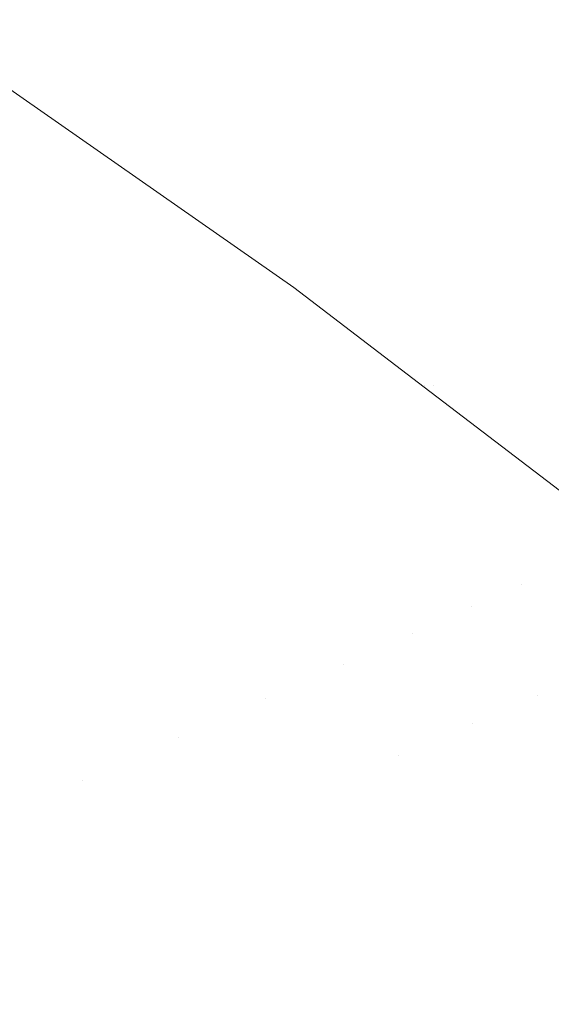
# Model space of a CAD drawing. Header units: centimetres. Extents: x -44.1 to 45.2, y 4.2 to 6.
# Tile 211 of 256: x -14.13784 to -14.13092, y 5.95416 to 5.96696. Entities that reach past the tile are written whole.
import ezdxf

# ---------------------------------------------------------------- set-up
doc = ezdxf.new("R2010")
doc.units = ezdxf.units.CM
doc.header["$LTSCALE"] = 2.54
doc.layers.add('Lucido design-1', color=7, linetype='Continuous')

# ---------------------------------------------------------------- blocks, each defined once
blk = doc.blocks.new('Gruppo-4-1')
at = {"color": 7, "linetype": 'Continuous', "lineweight": 9}
for points, invisible_edges in [([(-14.140872, 5.968081, -2276.718216), (-14.140562, 5.968081, -2276.714268), (-14.137645, 5.966143, -2276.714377), (-14.137951, 5.966143, -2276.718271)], 15), ([(-14.137136, 5.966143, -2276.710494), (-14.137645, 5.966143, -2276.714377), (-14.140562, 5.968081, -2276.714268), (-14.140046, 5.968081, -2276.710331)], 15), ([(-14.140046, 5.968081, -2276.710331), (-14.139326, 5.968081, -2276.706412), (-14.136425, 5.966143, -2276.706629), (-14.137136, 5.966143, -2276.710494)], 15), ([(-14.135516, 5.966143, -2276.702786), (-14.136425, 5.966143, -2276.706629), (-14.139326, 5.968081, -2276.706412), (-14.138403, 5.968081, -2276.702515)], 15), ([(-14.138403, 5.968081, -2276.702515), (-14.137281, 5.968081, -2276.698647), (-14.134409, 5.966143, -2276.698971), (-14.135516, 5.966143, -2276.702786)], 15), ([(-14.133109, 5.966143, -2276.69519), (-14.134409, 5.966143, -2276.698971), (-14.137281, 5.968081, -2276.698647), (-14.135963, 5.968081, -2276.694813)], 15), ([(-14.135963, 5.968081, -2276.694813), (-14.134452, 5.968081, -2276.691017), (-14.131618, 5.966143, -2276.691447), (-14.133109, 5.966143, -2276.69519)], 15), ([(-14.129943, 5.966143, -2276.687747), (-14.131618, 5.966143, -2276.691447), (-14.134452, 5.968081, -2276.691017), (-14.132752, 5.968081, -2276.687266)], 15), ([(-14.132752, 5.968081, -2276.687266), (-14.130869, 5.968081, -2276.683563), (-14.128085, 5.966143, -2276.684096), (-14.129943, 5.966143, -2276.687747)], 15), ([(45.04592, 5.967771, -2276.248442), (-43.918995, 5.967771, -2276.248442), (-43.918995, 5.964491, -2276.245566), (45.04592, 5.964491, -2276.245566)], 5), ([(-14.135264, 5.964175, -2276.923732), (-14.135311, 5.964152, -2276.925294), (-14.138114, 5.966111, -2276.925294), (-14.138068, 5.966135, -2276.923732)], 15), ([(-14.138068, 5.966135, -2276.923732), (-14.138065, 5.966125, -2276.92217), (-14.134273, 5.963478, -2276.92217), (-14.135264, 5.964175, -2276.923732)], 13), ([(-14.135147, 5.964183, -2276.718323), (-14.134273, 5.963478, -2276.72217), (-14.138065, 5.966125, -2276.72217), (-14.137951, 5.966143, -2276.718271)], 13), ([(-14.137951, 5.966143, -2276.718271), (-14.137645, 5.966143, -2276.714377), (-14.134845, 5.964183, -2276.714481), (-14.135147, 5.964183, -2276.718323)], 15), ([(-14.134343, 5.964183, -2276.710651), (-14.134845, 5.964183, -2276.714481), (-14.137645, 5.966143, -2276.714377), (-14.137136, 5.966143, -2276.710494)], 15), ([(-14.137136, 5.966143, -2276.710494), (-14.136425, 5.966143, -2276.706629), (-14.133642, 5.964183, -2276.706838), (-14.134343, 5.964183, -2276.710651)], 15), ([(-14.132745, 5.964183, -2276.703046), (-14.133642, 5.964183, -2276.706838), (-14.136425, 5.966143, -2276.706629), (-14.135516, 5.966143, -2276.702786)], 15), ([(-14.135516, 5.966143, -2276.702786), (-14.134409, 5.966143, -2276.698971), (-14.131653, 5.964183, -2276.699283), (-14.132745, 5.964183, -2276.703046)], 15), ([(-14.13037, 5.964183, -2276.695552), (-14.131653, 5.964183, -2276.699283), (-14.134409, 5.966143, -2276.698971), (-14.133109, 5.966143, -2276.69519)], 15), ([(-14.133109, 5.966143, -2276.69519), (-14.131618, 5.966143, -2276.691447), (-14.1289, 5.964183, -2276.691859), (-14.13037, 5.964183, -2276.695552)], 15), ([(-14.127246, 5.964183, -2276.688209), (-14.1289, 5.964183, -2276.691859), (-14.131618, 5.966143, -2276.691447), (-14.129943, 5.966143, -2276.687747)], 15), ([(-14.138437, 5.965942, -2276.929971), (-14.138299, 5.966014, -2276.928414), (-14.135499, 5.964058, -2276.928414), (-14.13564, 5.963988, -2276.929971)], 15), ([(-14.135389, 5.964113, -2276.926855), (-14.135499, 5.964058, -2276.928414), (-14.138299, 5.966014, -2276.928414), (-14.138191, 5.96607, -2276.926855)], 15), ([(-14.138191, 5.96607, -2276.926855), (-14.138114, 5.966111, -2276.925294), (-14.135311, 5.964152, -2276.925294), (-14.135389, 5.964113, -2276.926855)], 15), ([(-14.138065, 5.966125, -2276.72217), (-14.134273, 5.963478, -2276.72217), (-14.134273, 5.963478, -2276.92217), (-14.138065, 5.966125, -2276.92217)], 10), ([(-14.13564, 5.963988, -2276.929971), (-14.135813, 5.963903, -2276.931524), (-14.138605, 5.965854, -2276.931524), (-14.138437, 5.965942, -2276.929971)], 15), ([(-14.136016, 5.963802, -2276.933075), (-14.13625, 5.963685, -2276.934621), (-14.139033, 5.96563, -2276.934621), (-14.138804, 5.96575, -2276.933075)], 15), ([(-14.138804, 5.96575, -2276.933075), (-14.138605, 5.965854, -2276.931524), (-14.135813, 5.963903, -2276.931524), (-14.136016, 5.963802, -2276.933075)], 15), ([(-14.139292, 5.965494, -2276.936163), (-14.139033, 5.96563, -2276.934621), (-14.13625, 5.963685, -2276.934621), (-14.136515, 5.963554, -2276.936163)], 15), ([(-14.136515, 5.963554, -2276.936163), (-14.13681, 5.963407, -2276.9377), (-14.139581, 5.965343, -2276.9377), (-14.139292, 5.965494, -2276.936163)], 15), ([(-14.1399, 5.965176, -2276.939231), (-14.139581, 5.965343, -2276.9377), (-14.13681, 5.963407, -2276.9377), (-14.137136, 5.963245, -2276.939231)], 15), ([(-14.137136, 5.963245, -2276.939231), (-14.137492, 5.963068, -2276.940757), (-14.140248, 5.964994, -2276.940757), (-14.1399, 5.965176, -2276.939231)], 15), ([(-14.140625, 5.964796, -2276.942275), (-14.140248, 5.964994, -2276.940757), (-14.137492, 5.963068, -2276.940757), (-14.137877, 5.962877, -2276.942275)], 15), ([(45.04592, 5.964491, -2276.245566), (-43.918995, 5.964491, -2276.245566), (-43.918995, 5.961088, -2276.242835), (45.04592, 5.961088, -2276.242835)], 5), ([(-14.132705, 5.962137, -2276.926855), (-14.132817, 5.962084, -2276.928414), (-14.135499, 5.964058, -2276.928414), (-14.135389, 5.964113, -2276.926855)], 15), ([(-14.135389, 5.964113, -2276.926855), (-14.135311, 5.964152, -2276.925294), (-14.132625, 5.962175, -2276.925294), (-14.132705, 5.962137, -2276.926855)], 15), ([(-14.132577, 5.962198, -2276.923732), (-14.132625, 5.962175, -2276.925294), (-14.135311, 5.964152, -2276.925294), (-14.135264, 5.964175, -2276.923732)], 15), ([(-14.132577, 5.962198, -2276.923732), (-14.135264, 5.964175, -2276.923732), (-14.134273, 5.963478, -2276.92217)], 11), ([(-14.135147, 5.964183, -2276.718323), (-14.134845, 5.964183, -2276.714481), (-14.132163, 5.962205, -2276.714581), (-14.132461, 5.962205, -2276.718373)], 15), ([(-14.134273, 5.963478, -2276.72217), (-14.135147, 5.964183, -2276.718323), (-14.132461, 5.962205, -2276.718373)], 11), ([(-14.131668, 5.962205, -2276.710801), (-14.132163, 5.962205, -2276.714581), (-14.134845, 5.964183, -2276.714481), (-14.134343, 5.964183, -2276.710651)], 15), ([(-14.134343, 5.964183, -2276.710651), (-14.133642, 5.964183, -2276.706838), (-14.130976, 5.962205, -2276.707037), (-14.131668, 5.962205, -2276.710801)], 15), ([(-14.13009, 5.962205, -2276.703295), (-14.130976, 5.962205, -2276.707037), (-14.133642, 5.964183, -2276.706838), (-14.132745, 5.964183, -2276.703046)], 15), ([(-14.132745, 5.964183, -2276.703046), (-14.131653, 5.964183, -2276.699283), (-14.129012, 5.962205, -2276.699581), (-14.13009, 5.962205, -2276.703295)], 15), ([(-14.127746, 5.962205, -2276.695899), (-14.129012, 5.962205, -2276.699581), (-14.131653, 5.964183, -2276.699283), (-14.13037, 5.964183, -2276.695552)], 15), ([(-14.132961, 5.962016, -2276.929971), (-14.133137, 5.961933, -2276.931524), (-14.135813, 5.963903, -2276.931524), (-14.13564, 5.963988, -2276.929971)], 15), ([(-14.13564, 5.963988, -2276.929971), (-14.135499, 5.964058, -2276.928414), (-14.132817, 5.962084, -2276.928414), (-14.132961, 5.962016, -2276.929971)], 15), ([(-14.136016, 5.963802, -2276.933075), (-14.135813, 5.963903, -2276.931524), (-14.133137, 5.961933, -2276.931524), (-14.133344, 5.961836, -2276.933075)], 15), ([(-14.133344, 5.961836, -2276.933075), (-14.133584, 5.961723, -2276.934621), (-14.13625, 5.963685, -2276.934621), (-14.136016, 5.963802, -2276.933075)], 15), ([(-14.136515, 5.963554, -2276.936163), (-14.13625, 5.963685, -2276.934621), (-14.133584, 5.961723, -2276.934621), (-14.133854, 5.961595, -2276.936163)], 15), ([(-14.133854, 5.961595, -2276.936163), (-14.134156, 5.961453, -2276.9377), (-14.13681, 5.963407, -2276.9377), (-14.136515, 5.963554, -2276.936163)], 15), ([(-14.132577, 5.962184, -2276.92217), (-14.134273, 5.963478, -2276.92217), (-14.134273, 5.963478, -2276.72217), (-14.132577, 5.962184, -2276.72217)], 10), ([(-14.132461, 5.962205, -2276.718373), (-14.132577, 5.962184, -2276.72217), (-14.134273, 5.963478, -2276.72217)], 9), ([(-14.134273, 5.963478, -2276.92217), (-14.132577, 5.962184, -2276.92217), (-14.132577, 5.962198, -2276.923732)], 10), ([(-14.137136, 5.963245, -2276.939231), (-14.13681, 5.963407, -2276.9377), (-14.134156, 5.961453, -2276.9377), (-14.134488, 5.961296, -2276.939231)], 15), ([(-14.134488, 5.961296, -2276.939231), (-14.134851, 5.961125, -2276.940757), (-14.137492, 5.963068, -2276.940757), (-14.137136, 5.963245, -2276.939231)], 15), ([(-14.137877, 5.962877, -2276.942275), (-14.137492, 5.963068, -2276.940757), (-14.134851, 5.961125, -2276.940757), (-14.135245, 5.960939, -2276.942275)], 15), ([(-14.135245, 5.960939, -2276.942275), (-14.135669, 5.96074, -2276.943786), (-14.138293, 5.962671, -2276.943786), (-14.137877, 5.962877, -2276.942275)], 15), ([(-14.138737, 5.96245, -2276.94529), (-14.138293, 5.962671, -2276.943786), (-14.135669, 5.96074, -2276.943786), (-14.136122, 5.960526, -2276.94529)], 15), ([(-14.136122, 5.960526, -2276.94529), (-14.136606, 5.960298, -2276.946785), (-14.13921, 5.962215, -2276.946785), (-14.138737, 5.96245, -2276.94529)], 15), ([(-14.139712, 5.961966, -2276.948272), (-14.13921, 5.962215, -2276.946785), (-14.136606, 5.960298, -2276.946785), (-14.137118, 5.960056, -2276.948272)], 15), ([(-14.132705, 5.962137, -2276.926855), (-14.132625, 5.962175, -2276.925294), (-14.130055, 5.960183, -2276.925294), (-14.130137, 5.960146, -2276.926855)], 15), ([(-14.130006, 5.960205, -2276.923732), (-14.130055, 5.960183, -2276.925294), (-14.132625, 5.962175, -2276.925294), (-14.132577, 5.962198, -2276.923732)], 15), ([(-14.12999, 5.960212, -2276.72217), (-14.132577, 5.962184, -2276.72217), (-14.132461, 5.962205, -2276.718373)], 10), ([(-14.130006, 5.960205, -2276.923732), (-14.132577, 5.962198, -2276.923732), (-14.132577, 5.962184, -2276.92217)], 11), ([(-14.132577, 5.962184, -2276.72217), (-14.12999, 5.960212, -2276.72217), (-14.12999, 5.960212, -2276.92217), (-14.132577, 5.962184, -2276.92217)], 10), ([(-14.132577, 5.962184, -2276.92217), (-14.12999, 5.960212, -2276.92217), (-14.130006, 5.960205, -2276.923732)], 10), ([(-14.132461, 5.962205, -2276.718373), (-14.129891, 5.960212, -2276.718421), (-14.12999, 5.960212, -2276.72217)], 11), ([(-14.132461, 5.962205, -2276.718373), (-14.132163, 5.962205, -2276.714581), (-14.129597, 5.960212, -2276.714677), (-14.129891, 5.960212, -2276.718421)], 15), ([(-14.129108, 5.960212, -2276.710945), (-14.129597, 5.960212, -2276.714677), (-14.132163, 5.962205, -2276.714581), (-14.131668, 5.962205, -2276.710801)], 15), ([(-14.131668, 5.962205, -2276.710801), (-14.130976, 5.962205, -2276.707037), (-14.128425, 5.960212, -2276.707228), (-14.129108, 5.960212, -2276.710945)], 15), ([(-14.12755, 5.960212, -2276.703534), (-14.128425, 5.960212, -2276.707228), (-14.130976, 5.962205, -2276.707037), (-14.13009, 5.962205, -2276.703295)], 15), ([(-14.132961, 5.962016, -2276.929971), (-14.132817, 5.962084, -2276.928414), (-14.130251, 5.960095, -2276.928414), (-14.130398, 5.960029, -2276.929971)], 15), ([(-14.130137, 5.960146, -2276.926855), (-14.130251, 5.960095, -2276.928414), (-14.132817, 5.962084, -2276.928414), (-14.132705, 5.962137, -2276.926855)], 15), ([(-14.137118, 5.960056, -2276.948272), (-14.137659, 5.959801, -2276.94975), (-14.140242, 5.961702, -2276.94975), (-14.139712, 5.961966, -2276.948272)], 15), ([(-14.133344, 5.961836, -2276.933075), (-14.133137, 5.961933, -2276.931524), (-14.130577, 5.959949, -2276.931524), (-14.130789, 5.959854, -2276.933075)], 15), ([(-14.130398, 5.960029, -2276.929971), (-14.130577, 5.959949, -2276.931524), (-14.133137, 5.961933, -2276.931524), (-14.132961, 5.962016, -2276.929971)], 15), ([(-14.130789, 5.959854, -2276.933075), (-14.131033, 5.959745, -2276.934621), (-14.133584, 5.961723, -2276.934621), (-14.133344, 5.961836, -2276.933075)], 15), ([(-14.1408, 5.961425, -2276.951217), (-14.140242, 5.961702, -2276.94975), (-14.137659, 5.959801, -2276.94975), (-14.138229, 5.959532, -2276.951217)], 15), ([(-14.133854, 5.961595, -2276.936163), (-14.133584, 5.961723, -2276.934621), (-14.131033, 5.959745, -2276.934621), (-14.131308, 5.959622, -2276.936163)], 15), ([(-14.131308, 5.959622, -2276.936163), (-14.131616, 5.959484, -2276.9377), (-14.134156, 5.961453, -2276.9377), (-14.133854, 5.961595, -2276.936163)], 15), ([(-14.134488, 5.961296, -2276.939231), (-14.134156, 5.961453, -2276.9377), (-14.131616, 5.959484, -2276.9377), (-14.131955, 5.959332, -2276.939231)], 15), ([(-14.131955, 5.959332, -2276.939231), (-14.132325, 5.959167, -2276.940757), (-14.134851, 5.961125, -2276.940757), (-14.134488, 5.961296, -2276.939231)], 15), ([(45.04592, 5.961088, -2276.242835), (-43.918995, 5.961088, -2276.242835), (-43.918995, 5.95757, -2276.240255), (45.04592, 5.95757, -2276.240255)], 5), ([(-14.135245, 5.960939, -2276.942275), (-14.134851, 5.961125, -2276.940757), (-14.132325, 5.959167, -2276.940757), (-14.132726, 5.958987, -2276.942275)], 15), ([(-14.132726, 5.958987, -2276.942275), (-14.133159, 5.958793, -2276.943786), (-14.135669, 5.96074, -2276.943786), (-14.135245, 5.960939, -2276.942275)], 15), ([(-14.136122, 5.960526, -2276.94529), (-14.135669, 5.96074, -2276.943786), (-14.133159, 5.958793, -2276.943786), (-14.133621, 5.958586, -2276.94529)], 15), ([(-14.133621, 5.958586, -2276.94529), (-14.134114, 5.958366, -2276.946785), (-14.136606, 5.960298, -2276.946785), (-14.136122, 5.960526, -2276.94529)], 15), ([(-14.137118, 5.960056, -2276.948272), (-14.136606, 5.960298, -2276.946785), (-14.134114, 5.958366, -2276.946785), (-14.134636, 5.958132, -2276.948272)], 15), ([(-14.134636, 5.958132, -2276.948272), (-14.135188, 5.957885, -2276.94975), (-14.137659, 5.959801, -2276.94975), (-14.137118, 5.960056, -2276.948272)], 15), ([(-14.138229, 5.959532, -2276.951217), (-14.137659, 5.959801, -2276.94975), (-14.135188, 5.957885, -2276.94975), (-14.135769, 5.957625, -2276.951217)], 15), ([(-14.131308, 5.959622, -2276.936163), (-14.131033, 5.959745, -2276.934621), (-14.1298, 5.958751, -2276.934621)], 11), ([(-14.1298, 5.958751, -2276.934621), (-14.131033, 5.959745, -2276.934621), (-14.130789, 5.959854, -2276.933075)], 11), ([(-14.130389, 5.958495, -2276.9377), (-14.131616, 5.959484, -2276.9377), (-14.131308, 5.959622, -2276.936163)], 11), ([(-14.1298, 5.958751, -2276.934621), (-14.130389, 5.958495, -2276.9377), (-14.131308, 5.959622, -2276.936163)], 11), ([(-14.135769, 5.957625, -2276.951217), (-14.136378, 5.957352, -2276.952675), (-14.138827, 5.95925, -2276.952675), (-14.138229, 5.959532, -2276.951217)], 15), ([(-14.131955, 5.959332, -2276.939231), (-14.131616, 5.959484, -2276.9377), (-14.130389, 5.958495, -2276.9377)], 11), ([(-14.139452, 5.958955, -2276.954122), (-14.138827, 5.95925, -2276.952675), (-14.136378, 5.957352, -2276.952675), (-14.137016, 5.957067, -2276.954122)], 15), ([(-14.131105, 5.958182, -2276.940757), (-14.132325, 5.959167, -2276.940757), (-14.131955, 5.959332, -2276.939231)], 11), ([(-14.130389, 5.958495, -2276.9377), (-14.131105, 5.958182, -2276.940757), (-14.131955, 5.959332, -2276.939231)], 11), ([(-14.132726, 5.958987, -2276.942275), (-14.132325, 5.959167, -2276.940757), (-14.131105, 5.958182, -2276.940757)], 11), ([(-14.131946, 5.957816, -2276.943786), (-14.133159, 5.958793, -2276.943786), (-14.132726, 5.958987, -2276.942275)], 11), ([(-14.131105, 5.958182, -2276.940757), (-14.131946, 5.957816, -2276.943786), (-14.132726, 5.958987, -2276.942275)], 11), ([(-14.137016, 5.957067, -2276.954122), (-14.137681, 5.956769, -2276.955559), (-14.140105, 5.958648, -2276.955559), (-14.139452, 5.958955, -2276.954122)], 15), ([(-14.133621, 5.958586, -2276.94529), (-14.133159, 5.958793, -2276.943786), (-14.131946, 5.957816, -2276.943786)], 11), ([(-14.140784, 5.958327, -2276.956983), (-14.140105, 5.958648, -2276.955559), (-14.137681, 5.956769, -2276.955559), (-14.138374, 5.956459, -2276.956983)], 15), ([(-14.13291, 5.957395, -2276.946785), (-14.134114, 5.958366, -2276.946785), (-14.133621, 5.958586, -2276.94529)], 11), ([(-14.131946, 5.957816, -2276.943786), (-14.13291, 5.957395, -2276.946785), (-14.133621, 5.958586, -2276.94529)], 11), ([(-14.130389, 5.958495, -2276.9377), (-14.12919, 5.957503, -2276.9377), (-14.129912, 5.957196, -2276.940757), (-14.131105, 5.958182, -2276.940757)], 15), ([(-14.134636, 5.958132, -2276.948272), (-14.134114, 5.958366, -2276.946785), (-14.13291, 5.957395, -2276.946785)], 11), ([(-14.133994, 5.956922, -2276.94975), (-14.135188, 5.957885, -2276.94975), (-14.134636, 5.958132, -2276.948272)], 11), ([(-14.13291, 5.957395, -2276.946785), (-14.133994, 5.956922, -2276.94975), (-14.134636, 5.958132, -2276.948272)], 11), ([(-14.131105, 5.958182, -2276.940757), (-14.129912, 5.957196, -2276.940757), (-14.130761, 5.956835, -2276.943786), (-14.131946, 5.957816, -2276.943786)], 15), ([(-14.135769, 5.957625, -2276.951217), (-14.135188, 5.957885, -2276.94975), (-14.133994, 5.956922, -2276.94975), (-14.135195, 5.956398, -2276.952675)], 15), ([(-14.131946, 5.957816, -2276.943786), (-14.130761, 5.956835, -2276.943786), (-14.131733, 5.956422, -2276.946785), (-14.13291, 5.957395, -2276.946785)], 15), ([(45.04592, 5.95757, -2276.240255), (-43.918995, 5.95757, -2276.240255), (-43.918995, 5.953942, -2276.237831), (45.04592, 5.953942, -2276.237831)], 5), ([(-14.135195, 5.956398, -2276.952675), (-14.136378, 5.957352, -2276.952675), (-14.135769, 5.957625, -2276.951217)], 11), ([(-14.137016, 5.957067, -2276.954122), (-14.136378, 5.957352, -2276.952675), (-14.135195, 5.956398, -2276.952675), (-14.13651, 5.955825, -2276.955559)], 15), ([(-14.13291, 5.957395, -2276.946785), (-14.131733, 5.956422, -2276.946785), (-14.132827, 5.955957, -2276.94975), (-14.133994, 5.956922, -2276.94975)], 15), ([(-14.13651, 5.955825, -2276.955559), (-14.137681, 5.956769, -2276.955559), (-14.137016, 5.957067, -2276.954122)], 11), ([(-14.133994, 5.956922, -2276.94975), (-14.132827, 5.955957, -2276.94975), (-14.134039, 5.955442, -2276.952675), (-14.135195, 5.956398, -2276.952675)], 15), ([(-14.130585, 5.955446, -2276.946785), (-14.131733, 5.956422, -2276.946785), (-14.130761, 5.956835, -2276.943786), (-14.129604, 5.955852, -2276.943786)], 15), ([(-14.138374, 5.956459, -2276.956983), (-14.137681, 5.956769, -2276.955559), (-14.13651, 5.955825, -2276.955559), (-14.137936, 5.955203, -2276.958396)], 15), ([(-14.131688, 5.954989, -2276.94975), (-14.132827, 5.955957, -2276.94975), (-14.131733, 5.956422, -2276.946785), (-14.130585, 5.955446, -2276.946785)], 15), ([(-14.135195, 5.956398, -2276.952675), (-14.134039, 5.955442, -2276.952675), (-14.135366, 5.954878, -2276.955559), (-14.13651, 5.955825, -2276.955559)], 15), ([(-14.132911, 5.954483, -2276.952675), (-14.134039, 5.955442, -2276.952675), (-14.132827, 5.955957, -2276.94975), (-14.131688, 5.954989, -2276.94975)], 15), ([(-14.13651, 5.955825, -2276.955559), (-14.135366, 5.954878, -2276.955559), (-14.136805, 5.954267, -2276.958396), (-14.137936, 5.955203, -2276.958396)], 15), ([(-14.134249, 5.953929, -2276.955559), (-14.135366, 5.954878, -2276.955559), (-14.134039, 5.955442, -2276.952675), (-14.132911, 5.954483, -2276.952675)], 15), ([(-14.130585, 5.955446, -2276.946785), (-14.129463, 5.954468, -2276.946785), (-14.130576, 5.95402, -2276.94975), (-14.131688, 5.954989, -2276.94975)], 15), ([(-14.137936, 5.955203, -2276.958396), (-14.136805, 5.954267, -2276.958396), (-14.138351, 5.95361, -2276.961185), (-14.139468, 5.954535, -2276.961185)], 15), ([(-14.1357, 5.953329, -2276.958396), (-14.136805, 5.954267, -2276.958396), (-14.135366, 5.954878, -2276.955559), (-14.134249, 5.953929, -2276.955559)], 15), ([(-14.131688, 5.954989, -2276.94975), (-14.130576, 5.95402, -2276.94975), (-14.131809, 5.953522, -2276.952675), (-14.132911, 5.954483, -2276.952675)], 15), ([(-14.132911, 5.954483, -2276.952675), (-14.131809, 5.953522, -2276.952675), (-14.133159, 5.952978, -2276.955559), (-14.134249, 5.953929, -2276.955559)], 15), ([(-14.137259, 5.952683, -2276.961185), (-14.138351, 5.95361, -2276.961185), (-14.136805, 5.954267, -2276.958396), (-14.1357, 5.953329, -2276.958396)], 15)]:
    blk.add_3dface(points, dxfattribs=dict(at, invisible_edges=invisible_edges))
blk = doc.blocks.new('Gruppo-5-1')
at = {"color": 7}
blk.add_blockref('Gruppo-4-1', (0, 0), dxfattribs=at)

msp = doc.modelspace()

# ---------------------------------------------------------------- block references
at = {"layer": 'Lucido design-1', "color": 7}
msp.add_blockref('Gruppo-5-1', (0, 0), dxfattribs=at)

doc.saveas('drawing.dxf')
